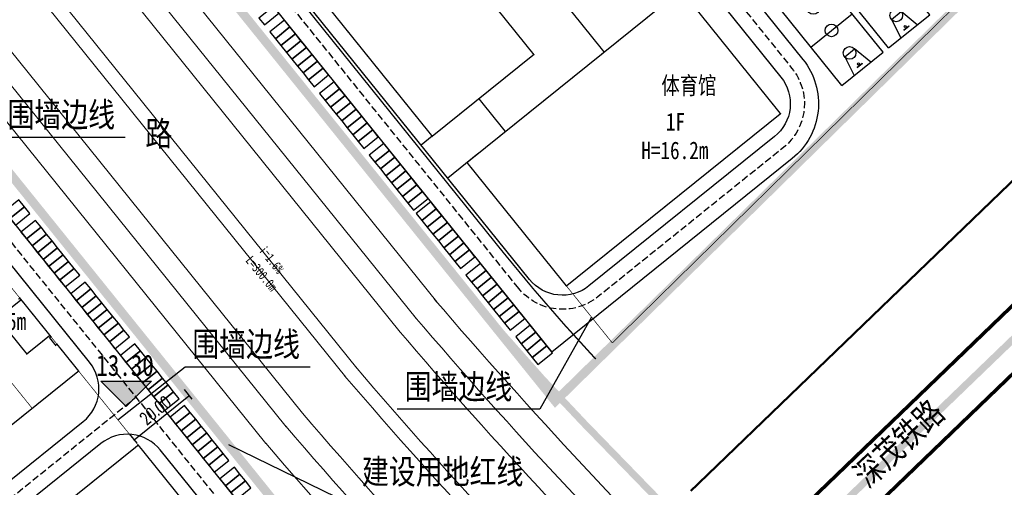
# Model space of a CAD drawing. Extents: x 38389316 to 38391210, y 2479116 to 2480544.
# Tile 32 of 68: x 38390170 to 38390450, y 2479761 to 2479894. Entities that reach past the tile are written whole.
import ezdxf
from ezdxf.enums import TextEntityAlignment as Align

# ---------------------------------------------------------------- set-up
doc = ezdxf.new("R2010")
doc.units = 0
doc.header["$LTSCALE"] = 2
for name, pattern in [('0', [0]), ('CENTER2', [1.125, 0.75, -0.125, 0.125, -0.125]), ('DASH', [0.35, 0.25, -0.1]), ('TUNNELMIDLINE', [8, 6, -2]), ('X2', [10, 8, -2])]:
    doc.linetypes.add(name, pattern=pattern)
doc.layers.get('0').update_dxf_attribs({"linetype": 'CONTINUOUS', "lineweight": 9})
doc.layers.get('Defpoints').update_dxf_attribs({"linetype": 'CONTINUOUS', "lineweight": 9})
for name, color, linetype in [('0-lunkuo', 7, 'CONTINUOUS'), ('00-道路', 130, 'CONTINUOUS'), ('30米环保线', 170, 'CONTINUOUS'), ('DIM_ELEV', 3, 'CONTINUOUS'), ('DIM_SYMB', 3, 'CONTINUOUS'), ('DL_道路红线', 7, 'CONTINUOUS'), ('PUB_TEXT', 7, 'CONTINUOUS'), ('u-road', 4, 'CONTINUOUS'), ('U_室外车位', 3, 'CONTINUOUS'), ('围墙', 7, 'CENTER2'), ('建筑', 31, 'CONTINUOUS'), ('文字', 7, 'CONTINUOUS'), ('校内道路中线', 1, 'CONTINUOUS'), ('远期建筑', 141, 'CONTINUOUS'), ('远期红线', 30, 'CONTINUOUS'), ('道路', 33, 'CONTINUOUS')]:
    doc.layers.add(name, color=color, linetype=linetype)
for name, color, linetype, lineweight in [('1_railway', 250, 'CONTINUOUS', 13), ('尺寸标注', 7, 'CONTINUOUS', 9), ('建筑控制线', 6, '0', 9), ('路边线', 5, 'CONTINUOUS', 9)]:
    doc.layers.add(name, color=color, linetype=linetype, lineweight=lineweight)
doc.styles.add('-宋体', font='txt', dxfattribs={"width": 0.8})
doc.styles.add('_TCH_LABEL_T3', font='COMPLEX', dxfattribs={"width": 0.705882, "bigfont": 'GBCBIG'})
doc.styles.add('中等线体', font='txt', dxfattribs={"width": 0.8})
doc.styles.add('宋体', font='txt', dxfattribs={"width": 0.8, "height": 8})
doc.dimstyles.new('_TCH_ARCH_M_M&&1', dxfattribs={"dimtxt": 1.275, "dimasz": 0.5, "dimexe": 1.25, "dimexo": 1.5, "dimgap": 0.6125, "dimtad": 1, "dimzin": 1, "dimdsep": 46, "dimtxsty": '_TCH_LABEL_T3', "dimblk": 'ARCHTICK', "dimcen": 0.09, "dimclrt": 7, "dimazin": 2, "dimtfac": 1, "dimtix": 1, "dimtmove": 2, "dimatfit": 3, "dimfxl": 1, "dimtolj": 1, "dimtzin": 0, "dimarcsym": 0})

# ---------------------------------------------------------------- blocks, each defined once
blk = doc.blocks.new('hyvahavb')
at = {"layer": 'DIM_ELEV'}
blk.add_hatch(color=10, dxfattribs=at).paths.add_polyline_path([(-173.18, -4360.83), (-182.18, -4351.83), (-164.18, -4351.83)])
at = {"layer": 'DIM_ELEV', "color": 10}
for p, q in [((-173.18, -4360.83), (-182.18, -4351.83)), ((-182.18, -4351.83), (-164.18, -4351.83)), ((-173.18, -4360.83), (-164.18, -4351.83))]:
    blk.add_line(p, q, dxfattribs=at)
blk = doc.blocks.new('_J1DYT')
at = {"layer": '0-lunkuo'}
for p, q in [((0, 0), (0, 1500)), ((2800, 1500), (0, 1500)), ((1400, 0), (1400, 1500)), ((2800, 0), (2800, 1500)), ((0, 1050), (580, 930)), ((130, 840), (120, 840)), ((120, 660), (120, 840)), ((130, 660), (130, 840)), ((580, 570), (580, 930)), ((2800, 1050), (2220, 930)), ((2220, 570), (2220, 930)), ((2670, 840), (2680, 840)), ((2670, 660), (2670, 840)), ((2680, 660), (2680, 840)), ((580, 570), (0, 450)), ((130, 660), (120, 660)), ((148, 755), (130, 755)), ((148, 750), (130, 750)), ((148, 745), (130, 745)), ((2220, 570), (2800, 450)), ((2652, 755), (2670, 755)), ((2652, 750), (2670, 750)), ((2652, 745), (2670, 745)), ((2670, 660), (2680, 660)), ((2800, 0), (0, 0))]:
    blk.add_line(p, q, dxfattribs=at)
for centre, radius in [((580, 750), 180), ((1400, 750), 180), ((2220, 750), 180), ((178, 750), 30), ((2622, 750), 30)]:
    blk.add_circle(centre, radius, dxfattribs=at)
at = {"layer": '0-lunkuo', "flags": 9}
for tag in ['XSIZE', 'YSIZE']:
    blk.add_attdef(tag, (0, 0), '', height=0.5, rotation=0, dxfattribs=at)
blk = doc.blocks.new('_ArchTick')
at = {"color": 0, "linetype": 'ByBlock', "const_width": 0.4}
blk.add_lwpolyline([(-0.5, -0.5), (0.5, 0.5)], dxfattribs=at)
blk = doc.blocks.new('*D221')
at = {"layer": 'Defpoints', "color": 0}
for p in [(38390215.93, 2479790.4), (38390218.26, 2479787.52), (38390200.36, 2479777.86)]:
    blk.add_point(p, dxfattribs=at)
at = {"layer": '尺寸标注', "color": 0, "lineweight": -2}
for p, q in [((38390216.87, 2479789.24), (38390219.04, 2479786.54)), ((38390202.68, 2479774.98), (38390218.26, 2479787.52)), ((38390201.3, 2479776.69), (38390203.46, 2479774))]:
    blk.add_line(p, q, dxfattribs=at)
at = {"layer": '尺寸标注', "color": 0, "lineweight": -2, "xscale": 0.5, "yscale": 0.5, "zscale": 0.5}
for p, rotation in [((38390218.26, 2479787.52), 38.83647376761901), ((38390202.68, 2479774.98), 218.836473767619)]:
    blk.add_blockref('_ArchTick', p, dxfattribs=dict(at, rotation=rotation))
at = {"layer": '尺寸标注', "color": 7, "insert": (38390208.74, 2479783.39), "char_height": 3.5, "attachment_point": 5, "rotation": 38.8365, "style": '_TCH_LABEL_T3'}
blk.add_mtext('\\A1;20.00', dxfattribs=at)
blk = doc.blocks.new('uiiatguaukjb')
at = {"layer": '路边线', "color": 33, "flags": 128}
for points in [[(38390043.54, 2480118.56), (38390288.6, 2479814.16)], [(38389994.47, 2480079.05), (38390240.12, 2479773.92)]]:
    blk.add_lwpolyline(points, dxfattribs=at)
at = {"layer": '路边线', "color": 0, "flags": 128}
for points in [[(38390020.55, 2480100.07), (38390265.91, 2479795.3)], [(38390017.43, 2480097.56), (38390262.82, 2479792.76)], [(38390168.03, 2479951.96), (38390282.84, 2479809.36)], [(38390163.36, 2479948.2), (38390278.22, 2479805.52)], [(38390135.32, 2479925.62), (38390250.51, 2479782.54)], [(38390130.64, 2479921.86), (38390245.89, 2479778.71)]]:
    blk.add_lwpolyline(points, dxfattribs=at)
at = {"layer": '路边线', "color": 33, "flags": 128}
for points in [[(38390528.56, 2479527.74, 0.050554), (38390374.21, 2479722.36, -0.021162), (38390287.9, 2479814.98, -0.021162)], [(38390475.5, 2479493.77, 0.050415), (38390329.5, 2479677.97, -0.021054), (38390240.04, 2479774.01, -0.021054)]]:
    blk.add_lwpolyline(points, format="xyb", dxfattribs=at)
at = {"layer": '路边线', "color": 0, "flags": 128}
for points in [[(38390522.24, 2479523.69, 0.050537), (38390368.89, 2479717.07, -0.021149), (38390282.2, 2479810.1, -0.021149)], [(38390517.19, 2479520.46, 0.050525), (38390364.63, 2479712.84, -0.021138), (38390277.65, 2479806.2, -0.021138)], [(38390503.72, 2479511.83, 0.05049), (38390353.28, 2479701.57, -0.021111), (38390265.49, 2479795.8, -0.021111)], [(38390500.35, 2479509.68, 0.050481), (38390350.44, 2479698.75, -0.021104), (38390262.45, 2479793.2, -0.021104)], [(38390486.87, 2479501.05, 0.050446), (38390339.08, 2479687.48, -0.021023), (38390250.51, 2479782.54, -0.021023)], [(38390481.82, 2479497.81, 0.050432), (38390334.82, 2479683.25, -0.021066), (38390245.73, 2479778.89, -0.021066)]]:
    blk.add_lwpolyline(points, format="xyb", dxfattribs=at)

msp = doc.modelspace()

# ---------------------------------------------------------------- linework, layer by layer
at = {"layer": '1_railway', "color": 8, "lineweight": 0, "ltscale": 500, "const_width": 1}
for points in [[(38391048.977, 2480465.311), (38390816.093, 2480185.71, -0.0235095), (38390489.419, 2479849.197), (38389920.649, 2479300.802, 0.0048692), (38389850.092, 2479233.811, 0.0048692)], [(38391067.197, 2480465.311), (38390826.721, 2480176.594, -0.0235148), (38390499.066, 2479839.051), (38389930.278, 2479290.639, 0.0041485), (38389870.249, 2479233.811, 0.0041485)]]:
    msp.add_lwpolyline(points, format="xyb", dxfattribs=at)
at = {"layer": '1_railway', "color": 8, "linetype": 'DASH', "lineweight": 0, "ltscale": 200, "const_width": 2}
msp.add_lwpolyline([(38391058.087, 2480465.311), (38390821.407, 2480181.152, -0.0235121), (38390494.243, 2479844.124), (38389925.463, 2479295.72, 0.0045096), (38389860.163, 2479233.811, 0.0045096)], format="xyb", dxfattribs=at)
at = {"layer": '30米环保线', "color": 202, "linetype": 'TUNNELMIDLINE', "ltscale": 2, "const_width": 0.6}
msp.add_lwpolyline([(38390454.297, 2479850.727), (38390447.097, 2479843.785), (38390439.897, 2479836.843), (38390432.697, 2479829.902), (38390425.497, 2479822.96), (38390418.297, 2479816.018), (38390411.097, 2479809.076), (38390403.897, 2479802.134), (38390396.697, 2479795.192), (38390389.497, 2479788.25), (38390382.297, 2479781.308), (38390375.097, 2479774.367), (38390367.897, 2479767.425), (38390360.697, 2479760.483)], dxfattribs=at)
at = {"layer": 'DIM_SYMB', "color": 3}
msp.add_lwpolyline([(38390148.168, 2479938.538, 0, 0, 0), (38390331.545, 2479710.764, 0, 0.933, 0), (38390329.35, 2479713.49, 0, 0, 0)], format="xyseb", dxfattribs=at)
at = {"layer": 'DIM_SYMB', "color": 0, "flags": 128}
for points in [[(38390145.628, 2479845.848), (38390164.667, 2479860.912), (38390200.165, 2479860.912)], [(38390332.504, 2479809.857), (38390317.811, 2479783.683), (38390277.4, 2479783.683)], [(38390198.106, 2479780.657), (38390217.145, 2479795.721), (38390252.642, 2479795.721)], [(38390229.446, 2479773.62), (38390259.915, 2479758.825), (38390316.741, 2479758.825)]]:
    msp.add_lwpolyline(points, dxfattribs=at)
at = {"layer": 'DL_道路红线', "color": 192, "ltscale": 10, "const_width": 2, "flags": 128}
for points in [[(38390535.718, 2479532.322, 0.0503962), (38390380.848, 2479727.723), (38390330.42, 2479779.635, -0.0232733), (38390295.893, 2479818.656), (38390076.902, 2480090.67, -0.0002298), (38390076.061, 2480091.716)], [(38390013.723, 2480041.576, 0.0002237), (38390014.587, 2480040.502), (38390233.578, 2479768.488, 0.0232733), (38390273.038, 2479723.892), (38390323.466, 2479671.981, -0.0503962), (38390468.344, 2479489.186, -0.0503962)]]:
    msp.add_lwpolyline(points, format="xyb", dxfattribs=at)
at = {"layer": 'u-road', "flags": 128}
for points in [[(38390455.974, 2480141.64), (38390379.223, 2480113.529, 0.247591), (38390371.72, 2480105.217, -0.1624335), (38390331.353, 2480042.365), (38390299.956, 2480017.088, 0.4142177), (38390298.134, 2480000.216), (38390392.513, 2479882.987, -0.4142177), (38390389.477, 2479854.866), (38390321.239, 2479799.93)], [(38390294.783, 2479972.485), (38390294.783, 2479972.485, -0.4142093), (38390311.656, 2479970.663), (38390386.282, 2479877.97, -0.4142177), (38390384.46, 2479861.098), (38390331.801, 2479818.704, -0.4142136), (38390314.928, 2479820.526), (38390240.304, 2479913.219, -0.4142137), (38390242.126, 2479930.092), (38390294.783, 2479972.485)], [(38390075.725, 2479802.546), (38390123.384, 2479743.347, 0.4142177), (38390140.256, 2479741.525), (38390188.24, 2479780.156, 0.4142102), (38390190.062, 2479797.028), (38390120.203, 2479883.802)], [(38390234.206, 2479742.195), (38390210.129, 2479772.102, 0.414217), (38390193.256, 2479773.924), (38390145.273, 2479735.293, 0.4142095), (38390143.451, 2479718.421), (38390177.468, 2479676.168, 0.4434652), (38390195.226, 2479675.134), (38390239.379, 2479718.522, 0.3855557), (38390240.316, 2479734.606), (38390234.206, 2479742.195)]]:
    msp.add_lwpolyline(points, format="xyb", dxfattribs=at)
for points in [[(38390208.11, 2479940.451), (38390321.239, 2479799.93)], [(38390133.332, 2479880.25), (38390257.908, 2479725.513)]]:
    msp.add_lwpolyline(points, dxfattribs=at)
at = {"layer": 'U_室外车位'}
for points in [[(38390238.096, 2479894.753), (38390239.664, 2479892.805), (38390243.792, 2479896.129), (38390242.224, 2479898.076)], [(38390241.232, 2479890.858), (38390242.799, 2479888.911), (38390246.928, 2479892.234), (38390245.36, 2479894.182)], [(38390242.799, 2479888.911), (38390244.367, 2479886.963), (38390248.495, 2479890.287), (38390246.928, 2479892.234)], [(38390244.367, 2479886.963), (38390245.935, 2479885.016), (38390250.063, 2479888.34), (38390248.495, 2479890.287)], [(38390245.935, 2479885.016), (38390247.503, 2479883.069), (38390251.631, 2479886.392), (38390250.063, 2479888.34)], [(38390247.503, 2479883.069), (38390249.07, 2479881.121), (38390253.199, 2479884.445), (38390251.631, 2479886.392)], [(38390249.07, 2479881.121), (38390250.638, 2479879.174), (38390254.766, 2479882.498), (38390253.199, 2479884.445)], [(38390250.638, 2479879.174), (38390252.206, 2479877.227), (38390256.334, 2479880.55), (38390254.766, 2479882.498)], [(38390252.206, 2479877.227), (38390253.774, 2479875.279), (38390257.902, 2479878.603), (38390256.334, 2479880.55)], [(38390255.341, 2479873.332), (38390256.909, 2479871.384), (38390261.037, 2479874.708), (38390259.47, 2479876.655)], [(38390256.909, 2479871.384), (38390258.477, 2479869.437), (38390262.605, 2479872.761), (38390261.037, 2479874.708)], [(38390258.477, 2479869.437), (38390260.045, 2479867.49), (38390264.173, 2479870.813), (38390262.605, 2479872.761)], [(38390260.045, 2479867.49), (38390261.612, 2479865.542), (38390265.741, 2479868.866), (38390264.173, 2479870.813)], [(38390261.612, 2479865.542), (38390263.18, 2479863.595), (38390267.308, 2479866.919), (38390265.741, 2479868.866)], [(38390263.18, 2479863.595), (38390264.748, 2479861.648), (38390268.876, 2479864.971), (38390267.308, 2479866.919)], [(38390264.748, 2479861.648), (38390266.316, 2479859.7), (38390270.444, 2479863.024), (38390268.876, 2479864.971)], [(38390266.315, 2479859.7), (38390267.883, 2479857.753), (38390272.012, 2479861.077), (38390270.444, 2479863.024)], [(38390269.451, 2479855.806), (38390271.019, 2479853.858), (38390275.147, 2479857.182), (38390273.579, 2479859.129)], [(38390271.019, 2479853.858), (38390272.587, 2479851.911), (38390276.715, 2479855.235), (38390275.147, 2479857.182)], [(38390272.587, 2479851.911), (38390274.154, 2479849.964), (38390278.283, 2479853.287), (38390276.715, 2479855.235)], [(38390274.154, 2479849.964), (38390275.722, 2479848.016), (38390279.85, 2479851.34), (38390278.283, 2479853.287)], [(38390275.722, 2479848.016), (38390277.29, 2479846.069), (38390281.418, 2479849.393), (38390279.85, 2479851.34)], [(38390277.29, 2479846.069), (38390278.858, 2479844.122), (38390282.986, 2479847.445), (38390281.418, 2479849.393)], [(38390278.858, 2479844.122), (38390280.425, 2479842.174), (38390284.554, 2479845.498), (38390282.986, 2479847.445)], [(38390280.425, 2479842.174), (38390281.993, 2479840.227), (38390286.121, 2479843.551), (38390284.554, 2479845.498)], [(38390165.88, 2479839.823), (38390167.447, 2479837.875), (38390171.576, 2479841.199), (38390170.008, 2479843.146)], [(38390167.447, 2479837.875), (38390169.015, 2479835.928), (38390173.143, 2479839.252), (38390171.576, 2479841.199)], [(38390282.777, 2479839.253), (38390284.345, 2479837.306), (38390288.473, 2479840.63), (38390286.905, 2479842.577)], [(38390284.345, 2479837.306), (38390285.912, 2479835.359), (38390290.041, 2479838.682), (38390288.473, 2479840.63)], [(38390285.912, 2479835.359), (38390287.48, 2479833.411), (38390291.609, 2479836.735), (38390290.041, 2479838.682)], [(38390170.583, 2479833.981), (38390172.151, 2479832.033), (38390176.279, 2479835.357), (38390174.711, 2479837.304)], [(38390287.48, 2479833.411), (38390289.048, 2479831.464), (38390293.176, 2479834.788), (38390291.609, 2479836.735)], [(38390172.151, 2479832.033), (38390173.718, 2479830.086), (38390177.847, 2479833.41), (38390176.279, 2479835.357)], [(38390173.718, 2479830.086), (38390175.286, 2479828.139), (38390179.414, 2479831.462), (38390177.847, 2479833.41)], [(38390289.048, 2479831.464), (38390290.616, 2479829.517), (38390294.744, 2479832.84), (38390293.176, 2479834.788)], [(38390290.616, 2479829.517), (38390292.183, 2479827.569), (38390296.312, 2479830.893), (38390294.744, 2479832.84)], [(38390175.286, 2479828.139), (38390176.854, 2479826.191), (38390180.982, 2479829.515), (38390179.414, 2479831.462)], [(38390292.183, 2479827.569), (38390293.751, 2479825.622), (38390297.88, 2479828.946), (38390296.312, 2479830.893)], [(38390176.854, 2479826.191), (38390178.422, 2479824.244), (38390182.55, 2479827.568), (38390180.982, 2479829.515)], [(38390178.422, 2479824.244), (38390179.989, 2479822.297), (38390184.118, 2479825.62), (38390182.55, 2479827.568)], [(38390293.751, 2479825.622), (38390295.319, 2479823.674), (38390299.447, 2479826.998), (38390297.879, 2479828.945)], [(38390179.989, 2479822.297), (38390181.557, 2479820.349), (38390185.686, 2479823.673), (38390184.118, 2479825.62)], [(38390296.887, 2479821.727), (38390298.455, 2479819.78), (38390302.583, 2479823.104), (38390301.015, 2479825.051)], [(38390181.557, 2479820.349), (38390183.125, 2479818.402), (38390187.253, 2479821.725), (38390185.686, 2479823.673)], [(38390298.455, 2479819.78), (38390300.022, 2479817.833), (38390304.151, 2479821.156), (38390302.583, 2479823.104)], [(38390184.693, 2479816.454), (38390186.26, 2479814.507), (38390190.389, 2479817.831), (38390188.821, 2479819.778)], [(38390300.022, 2479817.833), (38390301.59, 2479815.885), (38390305.718, 2479819.209), (38390304.151, 2479821.156)], [(38390301.59, 2479815.885), (38390303.158, 2479813.938), (38390307.286, 2479817.262), (38390305.718, 2479819.209)], [(38390186.26, 2479814.507), (38390187.828, 2479812.56), (38390191.957, 2479815.883), (38390190.389, 2479817.831)], [(38390303.158, 2479813.938), (38390304.726, 2479811.991), (38390308.854, 2479815.314), (38390307.286, 2479817.262)], [(38390187.828, 2479812.56), (38390189.396, 2479810.612), (38390193.524, 2479813.936), (38390191.957, 2479815.883)], [(38390189.396, 2479810.612), (38390190.964, 2479808.665), (38390195.092, 2479811.989), (38390193.524, 2479813.936)], [(38390304.726, 2479811.991), (38390306.293, 2479810.043), (38390310.422, 2479813.367), (38390308.854, 2479815.314)], [(38390306.293, 2479810.043), (38390307.861, 2479808.096), (38390311.989, 2479811.42), (38390310.422, 2479813.367)], [(38390190.964, 2479808.665), (38390192.531, 2479806.718), (38390196.66, 2479810.041), (38390195.092, 2479811.989)], [(38390307.861, 2479808.096), (38390309.429, 2479806.148), (38390313.557, 2479809.472), (38390311.989, 2479811.419)], [(38390192.531, 2479806.718), (38390194.099, 2479804.77), (38390198.228, 2479808.094), (38390196.66, 2479810.041)], [(38390194.099, 2479804.77), (38390195.667, 2479802.823), (38390199.795, 2479806.147), (38390198.228, 2479808.094)], [(38390195.667, 2479802.823), (38390197.235, 2479800.876), (38390201.363, 2479804.199), (38390199.795, 2479806.147)], [(38390310.996, 2479804.201), (38390312.564, 2479802.254), (38390316.693, 2479805.577), (38390315.125, 2479807.525)], [(38390312.564, 2479802.254), (38390314.132, 2479800.306), (38390318.26, 2479803.63), (38390316.693, 2479805.577)], [(38390198.802, 2479798.928), (38390200.37, 2479796.981), (38390204.499, 2479800.305), (38390202.931, 2479802.252)], [(38390314.132, 2479800.306), (38390315.7, 2479798.359), (38390319.828, 2479801.683), (38390318.26, 2479803.63)], [(38390200.37, 2479796.981), (38390201.938, 2479795.034), (38390206.066, 2479798.357), (38390204.499, 2479800.305)], [(38390315.7, 2479798.359), (38390317.267, 2479796.412), (38390321.396, 2479799.735), (38390319.828, 2479801.683)], [(38390201.938, 2479795.034), (38390203.506, 2479793.086), (38390207.634, 2479796.41), (38390206.066, 2479798.357)], [(38390203.506, 2479793.086), (38390205.073, 2479791.139), (38390209.202, 2479794.463), (38390207.634, 2479796.41)], [(38390205.073, 2479791.139), (38390206.641, 2479789.192), (38390210.77, 2479792.515), (38390209.202, 2479794.463)], [(38390206.641, 2479789.192), (38390208.209, 2479787.244), (38390212.337, 2479790.568), (38390210.77, 2479792.515)], [(38390208.209, 2479787.244), (38390209.777, 2479785.297), (38390213.905, 2479788.621), (38390212.337, 2479790.568)], [(38390209.777, 2479785.297), (38390211.345, 2479783.35), (38390215.473, 2479786.673), (38390213.905, 2479788.621)], [(38390212.912, 2479781.402), (38390214.48, 2479779.455), (38390218.608, 2479782.779), (38390217.041, 2479784.726)], [(38390214.48, 2479779.455), (38390216.048, 2479777.508), (38390220.176, 2479780.831), (38390218.608, 2479782.779)], [(38390216.048, 2479777.508), (38390217.616, 2479775.56), (38390221.744, 2479778.884), (38390220.176, 2479780.831)], [(38390217.616, 2479775.56), (38390219.183, 2479773.613), (38390223.312, 2479776.937), (38390221.744, 2479778.884)], [(38390219.183, 2479773.613), (38390220.751, 2479771.666), (38390224.879, 2479774.989), (38390223.312, 2479776.937)], [(38390220.751, 2479771.666), (38390222.319, 2479769.718), (38390226.447, 2479773.042), (38390224.879, 2479774.989)], [(38390222.319, 2479769.718), (38390223.887, 2479767.771), (38390228.015, 2479771.095), (38390226.447, 2479773.042)], [(38390223.887, 2479767.771), (38390225.454, 2479765.824), (38390229.583, 2479769.147), (38390228.015, 2479771.095)], [(38390227.022, 2479763.876), (38390228.59, 2479761.929), (38390232.718, 2479765.253), (38390231.15, 2479767.2)], [(38390228.59, 2479761.929), (38390230.158, 2479759.982), (38390234.286, 2479763.305), (38390232.718, 2479765.253)], [(38390230.158, 2479759.982), (38390231.725, 2479758.034), (38390235.854, 2479761.358), (38390234.286, 2479763.305)]]:
    msp.add_lwpolyline(points, close=True, dxfattribs=at)
at = {"layer": '围墙', "linetype": 'DASH', "ltscale": 6, "const_width": 0.2, "flags": 128}
for points in [[(38390292.238, 2480409.472), (38390389.373, 2480432.903), (38390497.016, 2479968.249), (38390497.989, 2479959.328), (38390338.412, 2479802.518)], [(38390338.412, 2479802.518), (38390325.398, 2479818.684)], [(38390186.945, 2479794.519), (38390203.877, 2479773.488)]]:
    msp.add_lwpolyline(points, dxfattribs=at)
at = {"layer": '建筑', "color": 152, "linetype": 'DASH', "ltscale": 10, "const_width": 0.2, "flags": 128}
msp.add_lwpolyline([(38390154.967, 2479834.248), (38390141.803, 2479823.65), (38390173.786, 2479783.924), (38390186.95, 2479794.522)], close=True, dxfattribs=at)
at = {"layer": '建筑控制线', "color": 192, "linetype": 'X2', "ltscale": 0.2, "const_width": 0.4, "flags": 128}
msp.add_lwpolyline([(38390333.726, 2479797.913, -0.0183132), (38390307.577, 2479828.063), (38390088.586, 2480100.077, -0.0000056), (38390088.566, 2480100.102)], format="xyb", dxfattribs=at)
at = {"layer": '校内道路中线', "color": 10, "linetype": 'DASH', "ltscale": 4, "flags": 128}
for points in [[(38390311.849, 2479817.972), (38389981.007, 2480228.921)], [(38390122.128, 2479887.789), (38390252.52, 2479725.826)], [(38390130.302, 2479728.375), (38390203.211, 2479787.074)]]:
    msp.add_lwpolyline(points, dxfattribs=at)
msp.add_lwpolyline([(38390214.9, 2480097.221), (38390389.398, 2479880.479, -0.4142177), (38390386.968, 2479857.982), (38390334.309, 2479815.588, -0.4142136), (38390311.813, 2479818.017, -0.4142136)], format="xyb", dxfattribs=at)
at = {"layer": '远期建筑', "ltscale": 5, "const_width": 0.4, "flags": 128}
for points in [[(38390272.24, 2479938.93), (38390316.137, 2479884.405), (38390287.316, 2479861.202), (38390243.419, 2479915.728)], [(38390304.77, 2479924.038), (38390292.307, 2479914.004), (38390316.137, 2479884.405), (38390300.558, 2479871.863), (38390308.084, 2479862.515), (38390336.125, 2479885.091)], [(38390325.398, 2479818.684), (38390297.178, 2479853.736), (38390357.936, 2479902.65), (38390386.155, 2479867.598)]]:
    msp.add_lwpolyline(points, close=True, dxfattribs=at)
for points in [[(38390308.084, 2479862.515), (38390300.558, 2479871.863)], [(38390169.879, 2479814.928), (38390170.269, 2479815.242), (38390170.645, 2479814.775), (38390164.102, 2479809.507), (38390172.254, 2479799.381), (38390178.797, 2479804.649), (38390179.111, 2479804.259), (38390178.721, 2479803.946), (38390180.415, 2479801.842), (38390180.804, 2479802.156), (38390186.95, 2479794.522), (38390160.778, 2479773.452)], [(38390169.879, 2479814.928), (38390170.269, 2479815.242), (38390170.645, 2479814.775), (38390164.102, 2479809.507), (38390172.254, 2479799.381), (38390178.797, 2479804.649), (38390179.111, 2479804.259), (38390178.721, 2479803.946), (38390180.415, 2479801.842), (38390180.804, 2479802.156), (38390186.95, 2479794.522), (38390160.778, 2479773.452)], [(38390170.645, 2479814.775), (38390178.797, 2479804.649)], [(38390239.435, 2479729.323), (38390203.878, 2479773.488), (38390175.836, 2479750.912), (38390211.394, 2479706.747), (38390239.435, 2479729.323)]]:
    msp.add_lwpolyline(points, dxfattribs=at)
at = {"layer": '远期红线', "color": 222, "linetype": 'CENTER2', "ltscale": 10, "const_width": 2.5, "flags": 128}
for points in [[(38390460.026, 2480129.721), (38390436.345, 2480231.684), (38390423.718, 2480286.049), (38390423.362, 2480287.582), (38390422.694, 2480290.456), (38390395.053, 2480409.468), (38390390.854, 2480427.544), (38390389.747, 2480433.506), (38390344.998, 2480422.831), (38390341.349, 2480422.222), (38390327.798, 2480418.728), (38390297.817, 2480410.998), (38390264.736, 2480401.932), (38390215.555, 2480385.46), (38390214.975, 2480387.191), (38390216.504, 2480394.295), (38390163.431, 2480374.854), (38390097.019, 2480350.528), (38390150.373, 2480261.891), (38390169.455, 2480230.19), (38390227.507, 2480133.749), (38390226.014, 2480128.736), (38390226.939, 2480119.097), (38390228.384, 2480110.104), (38390230.945, 2480101.453), (38390234.62, 2480096.196), (38390238.654, 2480093.641), (38390242.015, 2480092.599), (38390245.377, 2480091.557), (38390249.476, 2480090.84), (38390253.79, 2480090.086), (38390269.492, 2480064), (38390280.517, 2480045.682), (38390276.004, 2480043.512), (38390221.513, 2480017.314), (38390188.03, 2480001.17), (38390166.81, 2479990.939), (38390162.41, 2479988.818), (38390159.882, 2479987.599), (38390322.242, 2479785.928), (38390498.512, 2479959.141), (38390497.51, 2479968.333), (38390495.146, 2479978.512), (38390482.053, 2480034.885), (38390465.988, 2480104.051), (38390465.469, 2480106.288)], [(38390264.901, 2479729.581), (38390109.646, 2479922.427), (38390109.23, 2479922.925), (38390099.174, 2479835.353), (38390090.018, 2479755.614), (38390089.574, 2479753.321), (38390087.685, 2479746.141), (38390087.168, 2479744.568), (38390086.338, 2479742.032), (38390084.384, 2479737.279), (38390082.352, 2479732.869), (38390079.285, 2479727.323), (38390075.397, 2479721.295), (38390071.094, 2479715.722), (38390066.159, 2479710.286), (38390059.432, 2479704.206), (38390057.516, 2479702.804), (38390006.515, 2479673.75), (38389912.681, 2479620.301), (38389905.628, 2479616.284), (38389980.759, 2479522.963), (38390013.389, 2479482.431), (38390025.589, 2479495.179)]]:
    msp.add_lwpolyline(points, close=True, dxfattribs=at)
at = {"layer": '道路', "flags": 128}
for points in [[(38390287.316, 2479861.202), (38390284.201, 2479858.694)], [(38390300.294, 2479856.244), (38390291.726, 2479849.346)]]:
    msp.add_lwpolyline(points, dxfattribs=at)

# ---------------------------------------------------------------- block references
at = {"layer": '0-lunkuo', "xscale": 0.01, "yscale": 0.01, "zscale": 0.01, "rotation": 308.8364734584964}
for p in [(38390399.248, 2479908.107), (38390386.006, 2479897.446)]:
    msp.add_blockref('_J1DYT', p, dxfattribs=at)
at = {"layer": 'DIM_ELEV', "color": 10, "xscale": 0.8, "yscale": 0.8, "zscale": 0.8, "rotation": 6.55795981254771e-06}
msp.add_blockref('hyvahavb', (38390339.024, 2483273.146), dxfattribs=at)
at = {"layer": '路边线', "color": 0}
msp.add_blockref('uiiatguaukjb', (0, 0), dxfattribs=at)

# ---------------------------------------------------------------- texts
at = {"layer": '00-道路', "color": 7, "linetype": 'Continuous', "ltscale": 2.5, "style": '宋体', "width": 0.8}
msp.add_text('路', height=7, dxfattribs=at).set_placement((38390205.892, 2479858.456))
at = {"layer": 'DIM_ELEV', "color": 10, "style": '-宋体', "width": 0.8}
msp.add_text('13.30', height=6, rotation=0.00001, dxfattribs=at).set_placement((38390191.961, 2479793.148))
at = {"layer": 'DIM_SYMB', "color": 0, "style": '宋体', "width": 0.8}
for s, p in [('围墙边线', (38390182.022, 2479863.845)), ('围墙边线', (38390234.499, 2479798.654)), ('围墙边线', (38390294.755, 2479786.615)), ('建设用地红线', (38390290.276, 2479762.454))]:
    msp.add_text(s, height=7, dxfattribs=at).set_placement(p, align=Align.CENTER)
msp.add_text('L=300.0m', height=2.6582, rotation=309.67443, dxfattribs=at).set_placement((38390234.151, 2479825.812))
at = {"layer": 'DIM_SYMB', "color": 0, "insert": (38390408.815, 2479763.321), "char_height": 7, "width": 363.17953, "attachment_point": 4, "rotation": 43.0858, "style": '宋体'}
msp.add_mtext('深茂铁路', dxfattribs=at)
at = {"layer": 'PUB_TEXT', "color": 7, "style": '宋体', "width": 0.8}
msp.add_text('i=1.6%', height=2.6582, rotation=308.83687, dxfattribs=at).set_placement((38390237.952, 2479828.691))
at = {"layer": '文字', "style": '中等线体', "width": 0.8}
for s, p in [('体育馆', (38390352.353, 2479873.122)), ('1F', (38390353.633, 2479862.818)), ('H=16.2m', (38390346.637, 2479854.705)), ('H=23.95m', (38390150.315, 2479806.15))]:
    msp.add_text(s, height=5, dxfattribs=at).set_placement(p)

# ---------------------------------------------------------------- dimensions: what is measured, and where the dimension line sits
at = {"layer": '尺寸标注', "color": 3}
dim = msp.add_linear_dim(base=(38390218.258, 2479787.518), p1=(38390200.355, 2479777.863), p2=(38390215.934, 2479790.405), angle=38.83647, dimstyle='_TCH_ARCH_M_M&&1', override={"dimtxt": 3.5, "dimgap": 1}, dxfattribs=at)
dim.commit()
dim.dimension.update_dxf_attribs({"geometry": '*D221', "text_midpoint": (38390208.744, 2479783.389), "dimtype": 129})

doc.saveas('drawing.dxf')
